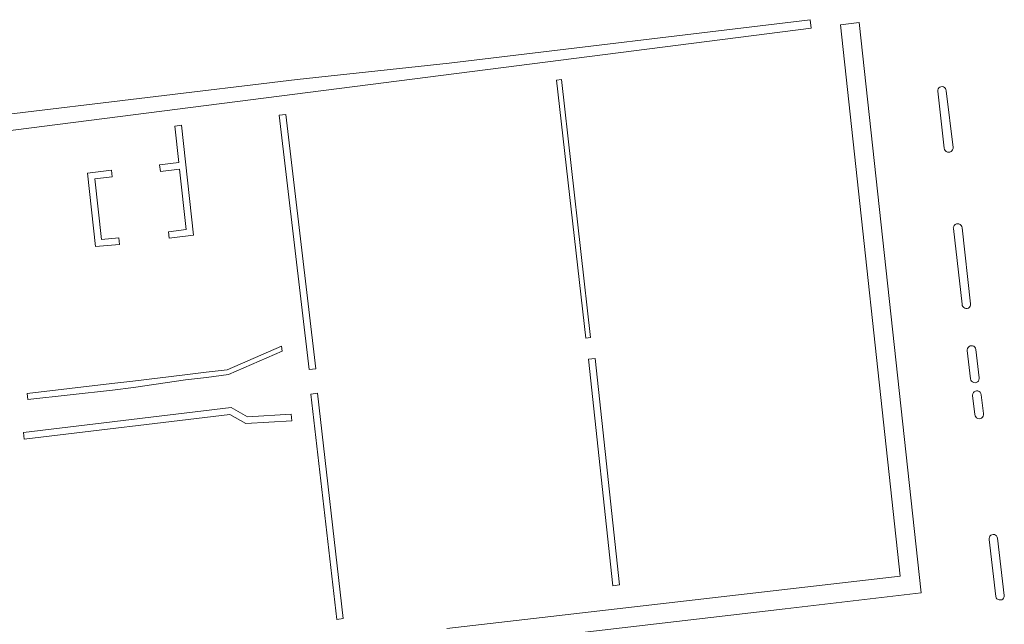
# Model space of a CAD drawing. Extents: x 211930 to 222589, y 569015 to 577578.
# Tile 6 of 95: x 212762 to 212866, y 571002 to 571066. Entities that reach past the tile are written whole.
import ezdxf

# ---------------------------------------------------------------- set-up
doc = ezdxf.new("R2010")
doc.units = 0
doc.layers.add('016 Alles planjaar 2023', color=72, linetype='Continuous', lineweight=20, true_color=0x1e90ff)

msp = doc.modelspace()

# ---------------------------------------------------------------- hatches: boundary and pattern name
at = {"layer": '016 Alles planjaar 2023', "true_color": 0x1e90ff}
h = msp.add_hatch(dxfattribs=at)
h.set_pattern_fill('DQ_CLEAR', color=72, style=0)
h.set_pattern_definition([])
h.paths.add_polyline_path([(212813.09, 570980.98), (212811.36, 571000), (212817.54, 571000.72), (212842.53, 571003.65), (212856.82, 571005.33), (212850.3, 571065.28), (212848.32, 571065.05), (212854.62, 571007.08), (212806.93, 571001.58), (212806.97, 571001.03), (212807, 571000.48), (212807.01, 570999.93), (212807.01, 570999.38), (212810.42, 570999.23), (212811.86, 570981.06), (212811.85, 570980.98), (212811.83, 570980.91), (212811.82, 570980.83), (212811.81, 570980.76), (212811.79, 570980.69), (212811.77, 570980.61), (212811.76, 570980.54), (212811.74, 570980.47), (212811.72, 570980.39), (212811.7, 570980.32), (212811.67, 570980.25), (212811.65, 570980.18), (212811.62, 570980.11), (212811.6, 570980.04), (212811.57, 570979.97), (212811.54, 570979.9), (212811.51, 570979.83), (212811.48, 570979.76), (212811.45, 570979.69), (212811.42, 570979.63), (212811.38, 570979.56), (212811.35, 570979.49), (212811.31, 570979.43), (212811.27, 570979.36), (212811.23, 570979.3), (212811.19, 570979.23), (212811.15, 570979.17), (212811.11, 570979.11), (212811.07, 570979.05), (212811.02, 570978.98), (212810.98, 570978.92), (212810.93, 570978.86), (212810.88, 570978.81), (212810.84, 570978.75), (212810.79, 570978.69), (212810.74, 570978.63), (212810.69, 570978.58), (212810.63, 570978.52), (212810.58, 570978.47), (212810.53, 570978.42), (212810.47, 570978.37), (212810.42, 570978.32), (212810.36, 570978.27), (212810.31, 570978.22), (212810.25, 570978.17), (212810.19, 570978.12), (212810.13, 570978.07), (212810.07, 570978.03), (212810.01, 570977.99), (212809.95, 570977.94), (212809.88, 570977.9), (212809.82, 570977.86), (212809.76, 570977.82), (212809.69, 570977.78), (212809.63, 570977.74), (212809.56, 570977.71), (212809.5, 570977.67), (212809.43, 570977.64), (212777.23, 570972.91), (212765.04, 570971.24), (212750.75, 570969.05), (212709.15, 570963.01), (212704.63, 570987.07), (212703.33, 570986.81), (212708.36, 570961.89), (212750.89, 570968.06), (212765.18, 570970.26), (212777.36, 570971.91), (212810.19, 570976.47), (212810.27, 570976.51), (212810.34, 570976.54), (212810.42, 570976.58), (212810.49, 570976.62), (212810.56, 570976.66), (212810.63, 570976.7), (212810.71, 570976.74), (212810.78, 570976.79), (212810.85, 570976.83), (212810.92, 570976.88), (212810.98, 570976.93), (212811.05, 570976.98), (212811.12, 570977.03), (212811.18, 570977.08), (212811.25, 570977.13), (212811.31, 570977.18), (212811.38, 570977.24), (212811.44, 570977.29), (212811.5, 570977.35), (212811.56, 570977.4), (212811.62, 570977.46), (212811.68, 570977.52), (212811.74, 570977.58), (212811.79, 570977.64), (212811.85, 570977.7), (212811.9, 570977.77), (212811.96, 570977.83), (212812.01, 570977.9), (212812.06, 570977.96), (212812.11, 570978.03), (212812.16, 570978.1), (212812.21, 570978.16), (212812.25, 570978.23), (212812.3, 570978.3), (212812.34, 570978.37), (212812.39, 570978.44), (212812.43, 570978.51), (212812.47, 570978.59), (212812.51, 570978.66), (212812.55, 570978.73), (212812.58, 570978.81), (212812.62, 570978.88), (212812.65, 570978.96), (212812.69, 570979.04), (212812.72, 570979.11), (212812.75, 570979.19), (212812.78, 570979.27), (212812.81, 570979.35), (212812.84, 570979.42), (212812.86, 570979.5), (212812.89, 570979.58), (212812.91, 570979.66), (212812.93, 570979.74), (212812.95, 570979.82), (212812.97, 570979.9), (212812.99, 570979.99), (212813, 570980.07), (212813.02, 570980.15), (212813.03, 570980.23), (212813.04, 570980.31), (212813.05, 570980.4), (212813.06, 570980.48), (212813.07, 570980.56), (212813.08, 570980.64), (212813.08, 570980.73), (212813.09, 570980.81), (212813.09, 570980.89), (212813.09, 570980.98)])
h = msp.add_hatch(dxfattribs=at)
h.set_pattern_fill('DQ_CLEAR', color=72, style=0)
h.set_pattern_definition([])
h.paths.add_polyline_path([(212759.67, 571055.52), (212759.96, 571053.78), (212845.25, 571064.69), (212845.14, 571065.57), (212807.17, 571061.01), (212791.19, 571059.28), (212759.67, 571055.52)])
h = msp.add_hatch(dxfattribs=at)
h.set_pattern_fill('DQ_CLEAR', color=72, style=0)
h.set_pattern_definition([])
h.paths.add_polyline_path([(212822.03, 571032.15), (212818.98, 571059.27), (212818.48, 571059.21), (212821.54, 571032.08), (212822.03, 571032.15)])
h = msp.add_hatch(dxfattribs=at)
h.set_pattern_fill('DQ_CLEAR', color=72, style=0)
h.set_pattern_definition([])
h.paths.add_polyline_path([(212859.28, 571051.93), (212859.35, 571051.81), (212859.44, 571051.72), (212859.57, 571051.66), (212859.7, 571051.64), (212859.83, 571051.65), (212859.96, 571051.71), (212860.06, 571051.8), (212860.13, 571051.91), (212860.17, 571052.04), (212860.17, 571052.13), (212859.44, 571058.09), (212859.42, 571058.22), (212859.37, 571058.34), (212859.28, 571058.44), (212859.17, 571058.51), (212859.04, 571058.54), (212858.9, 571058.53), (212858.78, 571058.48), (212858.68, 571058.4), (212858.6, 571058.29), (212858.57, 571058.16), (212858.56, 571058.06), (212859.25, 571052.06), (212859.28, 571051.93)])
h = msp.add_hatch(dxfattribs=at)
h.set_pattern_fill('DQ_CLEAR', color=72, style=0)
h.set_pattern_definition([])
h.paths.add_polyline_path([(212793.17, 571028.88), (212790.01, 571055.62), (212789.31, 571055.54), (212792.47, 571028.8), (212793.17, 571028.88)])
h = msp.add_hatch(dxfattribs=at)
h.set_pattern_fill('DQ_CLEAR', color=72, style=0)
h.set_pattern_definition([])
h.paths.add_polyline_path([(212776.73, 571050.32), (212776.81, 571049.63), (212778.83, 571049.86), (212779.52, 571043.53), (212777.67, 571043.29), (212777.75, 571042.59), (212780.29, 571042.93), (212779.04, 571054.47), (212778.34, 571054.39), (212778.76, 571050.56), (212776.73, 571050.32)])
h = msp.add_hatch(dxfattribs=at)
h.set_pattern_fill('DQ_CLEAR', color=72, style=0)
h.set_pattern_definition([])
h.paths.add_polyline_path([(212772.52, 571041.93), (212772.45, 571042.63), (212770.61, 571042.48), (212769.91, 571048.83), (212771.74, 571049.04), (212771.66, 571049.74), (212769.14, 571049.45), (212769.99, 571041.73), (212772.52, 571041.93)])
h = msp.add_hatch(dxfattribs=at)
h.set_pattern_fill('DQ_CLEAR', color=72, style=0)
h.set_pattern_definition([])
h.paths.add_polyline_path([(212861.14, 571035.53), (212861.2, 571035.41), (212861.29, 571035.31), (212861.4, 571035.24), (212861.53, 571035.21), (212861.67, 571035.21), (212861.79, 571035.26), (212861.9, 571035.34), (212861.98, 571035.45), (212862.02, 571035.58), (212862.02, 571035.71), (212862.02, 571035.72), (212861.12, 571043.7), (212861.09, 571043.83), (212861.02, 571043.95), (212860.92, 571044.04), (212860.79, 571044.1), (212860.66, 571044.12), (212860.53, 571044.1), (212860.4, 571044.04), (212860.3, 571043.94), (212860.24, 571043.83), (212860.2, 571043.69), (212860.21, 571043.61), (212861.13, 571035.66), (212861.14, 571035.53)])
h = msp.add_hatch(dxfattribs=at)
h.set_pattern_fill('DQ_CLEAR', color=72, style=0)
h.set_pattern_definition([])
h.paths.add_polyline_path([(212779.45, 571027.72), (212781.67, 571027.96), (212783.97, 571028.28), (212789.62, 571030.73), (212789.56, 571031.25), (212783.84, 571028.77), (212781.61, 571028.51), (212779.39, 571028.24), (212773.92, 571027.59), (212771.72, 571027.33), (212762.8, 571026.28), (212762.88, 571025.64), (212771.79, 571026.64), (212773.99, 571026.91), (212779.45, 571027.72)])
h = msp.add_hatch(dxfattribs=at)
h.set_pattern_fill('DQ_CLEAR', color=72, style=0)
h.set_pattern_definition([])
h.paths.add_polyline_path([(212862.05, 571027.69), (212862.12, 571027.57), (212862.23, 571027.49), (212862.35, 571027.43), (212862.48, 571027.41), (212862.61, 571027.44), (212862.73, 571027.5), (212862.83, 571027.59), (212862.89, 571027.71), (212862.92, 571027.84), (212862.92, 571027.91), (212862.57, 571030.91), (212862.53, 571031.04), (212862.46, 571031.15), (212862.36, 571031.24), (212862.23, 571031.29), (212862.1, 571031.3), (212861.97, 571031.28), (212861.85, 571031.21), (212861.76, 571031.12), (212861.7, 571031), (212861.67, 571030.87), (212861.67, 571030.81), (212862.02, 571027.82), (212862.05, 571027.69)])
h = msp.add_hatch(dxfattribs=at)
h.set_pattern_fill('DQ_CLEAR', color=72, style=0)
h.set_pattern_definition([])
h.paths.add_polyline_path([(212825.09, 571006.15), (212822.52, 571029.96), (212821.83, 571029.87), (212824.39, 571006.07), (212825.09, 571006.15)])
h = msp.add_hatch(dxfattribs=at)
h.set_pattern_fill('DQ_CLEAR', color=72, style=0)
h.set_pattern_definition([])
h.paths.add_polyline_path([(212796.05, 571002.62), (212793.33, 571026.3), (212792.64, 571026.2), (212795.36, 571002.52), (212796.05, 571002.62)])
h = msp.add_hatch(dxfattribs=at)
h.set_pattern_fill('DQ_CLEAR', color=72, style=0)
h.set_pattern_definition([])
h.paths.add_polyline_path([(212862.49, 571023.94), (212862.55, 571023.82), (212862.65, 571023.72), (212862.77, 571023.66), (212862.9, 571023.63), (212863.03, 571023.65), (212863.15, 571023.7), (212863.26, 571023.79), (212863.33, 571023.91), (212863.36, 571024.04), (212863.36, 571024.16), (212863.12, 571026.15), (212863.08, 571026.28), (212863.01, 571026.4), (212862.91, 571026.48), (212862.79, 571026.54), (212862.65, 571026.55), (212862.52, 571026.53), (212862.4, 571026.46), (212862.31, 571026.37), (212862.24, 571026.25), (212862.22, 571026.11), (212862.22, 571026.06), (212862.46, 571024.07), (212862.49, 571023.94)])
h = msp.add_hatch(dxfattribs=at)
h.set_pattern_fill('DQ_CLEAR', color=72, style=0)
h.set_pattern_definition([])
h.paths.add_polyline_path([(212785.81, 571023.11), (212790.63, 571023.42), (212790.56, 571024.12), (212785.97, 571023.82), (212784.25, 571024.79), (212762.41, 571022.16), (212762.5, 571021.47), (212784.11, 571024.07), (212785.81, 571023.11)])
h = msp.add_hatch(dxfattribs=at)
h.set_pattern_fill('DQ_CLEAR', color=72, style=0)
h.set_pattern_definition([])
h.paths.add_polyline_path([(212865.4, 571004.67), (212865.49, 571004.77), (212865.54, 571004.89), (212865.56, 571005.02), (212865.56, 571005.05), (212864.85, 571011.06), (212864.81, 571011.19), (212864.74, 571011.3), (212864.64, 571011.39), (212864.52, 571011.44), (212864.39, 571011.46), (212864.26, 571011.43), (212864.14, 571011.37), (212864.05, 571011.28), (212863.99, 571011.16), (212863.96, 571011.03), (212863.97, 571010.94), (212864.67, 571004.94), (212864.72, 571004.81), (212864.79, 571004.7), (212864.9, 571004.62), (212865.02, 571004.57), (212865.16, 571004.57), (212865.29, 571004.6), (212865.4, 571004.67)])

# ---------------------------------------------------------------- linework, layer by layer
at = {"layer": '016 Alles planjaar 2023', "color": 14, "true_color": 0x004000}
for points in [[(212759.67, 571055.52), (212759.96, 571053.78), (212845.25, 571064.69), (212845.14, 571065.57), (212807.17, 571061.01), (212791.19, 571059.28), (212759.67, 571055.52)], [(212822.03, 571032.15), (212818.98, 571059.27), (212818.48, 571059.21), (212821.54, 571032.08), (212822.03, 571032.15)], [(212859.28, 571051.93), (212859.35, 571051.81), (212859.44, 571051.72), (212859.57, 571051.66), (212859.7, 571051.64), (212859.83, 571051.65), (212859.96, 571051.71), (212860.06, 571051.8), (212860.13, 571051.91), (212860.17, 571052.04), (212860.17, 571052.13), (212859.44, 571058.09), (212859.42, 571058.22), (212859.37, 571058.34), (212859.28, 571058.44), (212859.17, 571058.51), (212859.04, 571058.54), (212858.9, 571058.53), (212858.78, 571058.48), (212858.68, 571058.4), (212858.6, 571058.29), (212858.57, 571058.16), (212858.56, 571058.06), (212859.25, 571052.06), (212859.28, 571051.93)], [(212793.17, 571028.88), (212790.01, 571055.62), (212789.31, 571055.54), (212792.47, 571028.8), (212793.17, 571028.88)], [(212776.73, 571050.32), (212776.81, 571049.63), (212778.83, 571049.86), (212779.52, 571043.53), (212777.67, 571043.29), (212777.75, 571042.59), (212780.29, 571042.93), (212779.04, 571054.47), (212778.34, 571054.39), (212778.76, 571050.56), (212776.73, 571050.32)], [(212772.52, 571041.93), (212772.45, 571042.63), (212770.61, 571042.48), (212769.91, 571048.83), (212771.74, 571049.04), (212771.66, 571049.74), (212769.14, 571049.45), (212769.99, 571041.73), (212772.52, 571041.93)], [(212861.14, 571035.53), (212861.2, 571035.41), (212861.29, 571035.31), (212861.4, 571035.24), (212861.53, 571035.21), (212861.67, 571035.21), (212861.79, 571035.26), (212861.9, 571035.34), (212861.98, 571035.45), (212862.02, 571035.58), (212862.02, 571035.71), (212862.02, 571035.72), (212861.12, 571043.7), (212861.09, 571043.83), (212861.02, 571043.95), (212860.92, 571044.04), (212860.79, 571044.1), (212860.66, 571044.12), (212860.53, 571044.1), (212860.4, 571044.04), (212860.3, 571043.94), (212860.24, 571043.83), (212860.2, 571043.69), (212860.21, 571043.61), (212861.13, 571035.66), (212861.14, 571035.53)], [(212779.45, 571027.72), (212781.67, 571027.96), (212783.97, 571028.28), (212789.62, 571030.73), (212789.56, 571031.25), (212783.84, 571028.77), (212781.61, 571028.51), (212779.39, 571028.24), (212773.92, 571027.59), (212771.72, 571027.33), (212762.8, 571026.28), (212762.88, 571025.64), (212771.79, 571026.64), (212773.99, 571026.91), (212779.45, 571027.72)], [(212862.05, 571027.69), (212862.12, 571027.57), (212862.23, 571027.49), (212862.35, 571027.43), (212862.48, 571027.41), (212862.61, 571027.44), (212862.73, 571027.5), (212862.83, 571027.59), (212862.89, 571027.71), (212862.92, 571027.84), (212862.92, 571027.91), (212862.57, 571030.91), (212862.53, 571031.04), (212862.46, 571031.15), (212862.36, 571031.24), (212862.23, 571031.29), (212862.1, 571031.3), (212861.97, 571031.28), (212861.85, 571031.21), (212861.76, 571031.12), (212861.7, 571031), (212861.67, 571030.87), (212861.67, 571030.81), (212862.02, 571027.82), (212862.05, 571027.69)], [(212825.09, 571006.15), (212822.52, 571029.96), (212821.83, 571029.87), (212824.39, 571006.07), (212825.09, 571006.15)], [(212796.05, 571002.62), (212793.33, 571026.3), (212792.64, 571026.2), (212795.36, 571002.52), (212796.05, 571002.62)], [(212862.49, 571023.94), (212862.55, 571023.82), (212862.65, 571023.72), (212862.77, 571023.66), (212862.9, 571023.63), (212863.03, 571023.65), (212863.15, 571023.7), (212863.26, 571023.79), (212863.33, 571023.91), (212863.36, 571024.04), (212863.36, 571024.16), (212863.12, 571026.15), (212863.08, 571026.28), (212863.01, 571026.4), (212862.91, 571026.48), (212862.79, 571026.54), (212862.65, 571026.55), (212862.52, 571026.53), (212862.4, 571026.46), (212862.31, 571026.37), (212862.24, 571026.25), (212862.22, 571026.11), (212862.22, 571026.06), (212862.46, 571024.07), (212862.49, 571023.94)], [(212785.81, 571023.11), (212790.63, 571023.42), (212790.56, 571024.12), (212785.97, 571023.82), (212784.25, 571024.79), (212762.41, 571022.16), (212762.5, 571021.47), (212784.11, 571024.07), (212785.81, 571023.11)], [(212865.4, 571004.67), (212865.49, 571004.77), (212865.54, 571004.89), (212865.56, 571005.02), (212865.56, 571005.05), (212864.85, 571011.06), (212864.81, 571011.19), (212864.74, 571011.3), (212864.64, 571011.39), (212864.52, 571011.44), (212864.39, 571011.46), (212864.26, 571011.43), (212864.14, 571011.37), (212864.05, 571011.28), (212863.99, 571011.16), (212863.96, 571011.03), (212863.97, 571010.94), (212864.67, 571004.94), (212864.72, 571004.81), (212864.79, 571004.7), (212864.9, 571004.62), (212865.02, 571004.57), (212865.16, 571004.57), (212865.29, 571004.6), (212865.4, 571004.67)]]:
    msp.add_lwpolyline(points, close=True, dxfattribs=at)
msp.add_lwpolyline([(212817.54, 571000.72), (212842.53, 571003.65), (212856.82, 571005.33), (212850.3, 571065.28), (212848.32, 571065.05), (212854.62, 571007.08), (212806.93, 571001.58)], dxfattribs=at)

doc.saveas('drawing.dxf')
